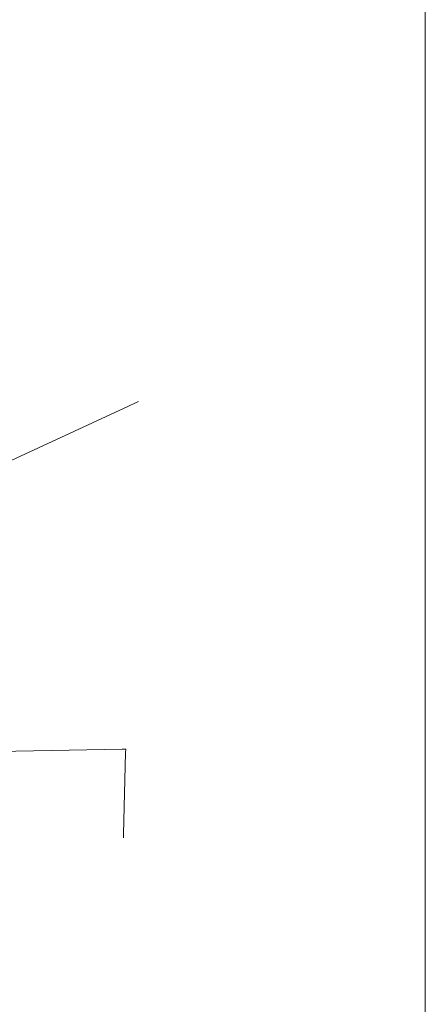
# Model space of a CAD drawing. Header units: inches. Extents: x 0 to 111471, y -105323 to 11070.
# Tile 11 of 256: x 50227 to 57059, y -83344 to -66750. Entities that reach past the tile are written whole.
import ezdxf

# ---------------------------------------------------------------- set-up
doc = ezdxf.new("R2010")
doc.units = ezdxf.units.IN
doc.header["$MEASUREMENT"] = 0
doc.linetypes.add('4_1', pattern=[0])
doc.linetypes.add('4_SUPK_01', pattern=[0])
doc.layers.add('888 opisy', color=3, linetype='Continuous', lineweight=0)
doc.layers.add('SUPK_L_4', color=34, linetype='4_SUPK_01', lineweight=18)

# ---------------------------------------------------------------- blocks, each defined once
blk = doc.blocks.new('G$C85765128')
at = {"layer": 'SUPK_L_4', "linetype": '4_1'}
for p, q in [((27.48, 123.18), (26.49, 122.34)), ((27.94, 123.56), (27.48, 123.18)), ((26.49, 122.34), (16.4, 113.61)), ((16.4, 113.61), (-11.05, 90.16)), ((41.29, 66.45), (9.3, 56.68)), ((41.87, 66.63), (41.29, 66.45)), ((42.01, 66.05), (41.87, 66.63)), ((45.44, 52.7), (42.01, 66.05)), ((45.59, 52.12), (45.44, 52.7))]:
    blk.add_line(p, q, dxfattribs=at)

msp = doc.modelspace()

# ---------------------------------------------------------------- linework, layer by layer
at = {"layer": '888 opisy'}
msp.add_lwpolyline([(26923.756, -58458.278), (57058.976, -58458.278), (57058.976, -105323.477), (26923.756, -105323.477)], close=True, dxfattribs=at)

# ---------------------------------------------------------------- block references
at = {"layer": '888 opisy', "xscale": 100, "yscale": 100, "zscale": 100, "rotation": 344.1366578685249}
msp.add_blockref('G$C85765128', (46165.427, -84305.923), dxfattribs=at)

doc.saveas('drawing.dxf')
